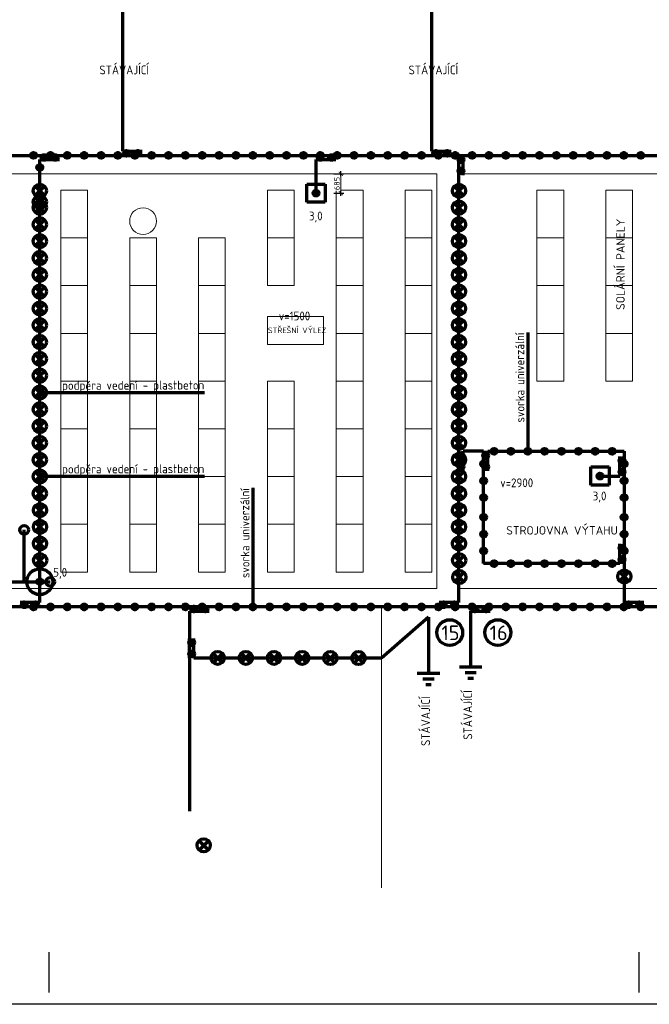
# Model space of a CAD drawing. Header units: metres. Extents: x 1211276 to 1295276, y 136379 to 195859.
# Tile 4 of 7: x 1252246 to 1274644, y 136379 to 171446. Entities that reach past the tile are written whole.
import ezdxf

# ---------------------------------------------------------------- set-up
doc = ezdxf.new("R2010")
doc.units = ezdxf.units.M
doc.header["$LTSCALE"] = 100
doc.header["$PDMODE"] = 3
doc.header["$PDSIZE"] = 150
doc.layers.get('Defpoints').update_dxf_attribs({"lineweight": 9})
for name, color, linetype, lineweight in [('010-popis vykres', 3, 'Continuous', 9), ('010-tenka', 10, 'Continuous', 15), ('Z-SDRUŽENÁ', 6, 'Continuous', 70)]:
    doc.layers.add(name, color=color, linetype=linetype, lineweight=lineweight)
doc.layers.add('Z-VYPÍNAČE', color=2, linetype='Continuous')
doc.styles.add('ISOCPEUR', font='isocpeur.ttf')
doc.styles.add('ISOCPEUR_10', font='isocpeur.ttf', dxfattribs={"width": 0.9})
doc.styles.get("Standard").update_dxf_attribs({"font": 'isocpeur.ttf'})
doc.dimstyles.new('TSUNAMI_100', dxfattribs={"dimscale": 100, "dimtxt": 2, "dimasz": 1.5, "dimexe": 1, "dimexo": 2, "dimgap": 0.4, "dimtad": 1, "dimdec": 0, "dimrnd": 5, "dimzin": 0, "dimtxsty": 'ISOCPEUR', "dimblk1": 'ARCHTICK', "dimblk2": 'ARCHTICK', "dimsah": 1, "dimcen": 0.09, "dimdle": 1, "dimclrd": 256, "dimclre": 256, "dimclrt": 256, "dimadec": 0, "dimazin": 0, "dimtfac": 1, "dimtdec": 0, "dimtix": 1, "dimtmove": 1, "dimatfit": 3, "dimfxlon": 1, "dimtfill": 1, "dimtolj": 1, "dimtzin": 0, "dimarcsym": 0})

# ---------------------------------------------------------------- blocks, each defined once
blk = doc.blocks.new('gh')
at = {"layer": 'Z-SDRUŽENÁ'}
h = blk.add_hatch(color=256, dxfattribs=at)
h.dxf.hatch_style = 1
edge = h.paths.add_edge_path()
edge.add_arc((5187, 26685), 100, 0, 360)
h = blk.add_hatch(color=256, dxfattribs=at)
h.dxf.hatch_style = 1
edge = h.paths.add_edge_path()
edge.add_arc((5187, 26285), 100, 0, 360)
for p, q in [((5112, 26135), (5112, 26835)), ((5262, 26135), (5262, 26835))]:
    blk.add_line(p, q, dxfattribs=at)
for centre in [(5187, 26685), (5187, 26285)]:
    blk.add_circle(centre, 100, dxfattribs=at)
blk = doc.blocks.new('ZEM')
at = {"layer": 'Z-SDRUŽENÁ'}
for p, q in [((15313, -1864856), (15313, -1864456)), ((15513, -1865056), (15513, -1864256)), ((15113, -1864756), (15113, -1864556)), ((17513, -1864656), (15513, -1864656))]:
    blk.add_line(p, q, dxfattribs=at)
blk = doc.blocks.new('_ARCHTICK')
at = {"color": 0, "linetype": 'ByBlock', "const_width": 0.15}
blk.add_lwpolyline([(-0.5, -0.5), (0.5, 0.5)], dxfattribs=at)
blk = doc.blocks.new('*D22')
at = {"lineweight": -2, "transparency": 16777216}
for p, q in [((1263422, 165954), (1263772, 165954)), ((1263672, 165168), (1263672, 166054)), ((1263422, 165268), (1263772, 165268))]:
    blk.add_line(p, q, dxfattribs=at)
at = {"layer": 'Defpoints', "color": 0, "transparency": 16777216}
for p in [(1262788, 165954), (1262788, 165268)]:
    blk.add_point(p, dxfattribs=at)
at = {"lineweight": -2, "transparency": 16777216, "xscale": 150, "yscale": 150, "zscale": 150}
for p, rotation in [((1263672, 165954), 90), ((1263672, 165268), 270)]:
    blk.add_blockref('_ARCHTICK', p, dxfattribs=dict(at, rotation=rotation))
at = {"transparency": 16777216, "insert": (1263532, 165611), "char_height": 200, "attachment_point": 5, "rotation": 90, "style": 'ISOCPEUR', "bg_fill": 3, "box_fill_scale": 1.1, "bg_fill_color": 256, "bg_fill_true_color": 13158600, "bg_fill_transparency": 0}
blk.add_mtext('\\A1;685', dxfattribs=at)
at = {"layer": 'Defpoints', "color": 0, "transparency": 16777216}
blk.add_point((1263672, 165954), dxfattribs=at)

msp = doc.modelspace()

# ---------------------------------------------------------------- hatches: boundary and pattern name
at = {"layer": 'Z-SDRUŽENÁ'}
h = msp.add_hatch(color=256, dxfattribs=at)
h.dxf.hatch_style = 1
edge = h.paths.add_edge_path()
edge.add_arc((1252738.9, 166614), 100, 0, 360)
h = msp.add_hatch(color=256, dxfattribs=at)
h.dxf.hatch_style = 1
edge = h.paths.add_edge_path()
edge.add_arc((1253338.9, 166614), 100, 0, 360)
h = msp.add_hatch(color=256, dxfattribs=at)
h.dxf.hatch_style = 1
edge = h.paths.add_edge_path()
edge.add_arc((1253938.9, 166614), 100, 0, 360)
h = msp.add_hatch(color=256, dxfattribs=at)
h.dxf.hatch_style = 1
edge = h.paths.add_edge_path()
edge.add_arc((1254538.9, 166614), 100, 0, 360)
h = msp.add_hatch(color=256, dxfattribs=at)
h.dxf.hatch_style = 1
edge = h.paths.add_edge_path()
edge.add_arc((1255138.9, 166614), 100, 0, 360)
h = msp.add_hatch(color=256, dxfattribs=at)
h.dxf.hatch_style = 1
edge = h.paths.add_edge_path()
edge.add_arc((1255738.9, 166614), 100, 0, 360)
h = msp.add_hatch(color=256, dxfattribs=at)
h.dxf.hatch_style = 1
edge = h.paths.add_edge_path()
edge.add_arc((1256338.9, 166614), 100, 0, 360)
h = msp.add_hatch(color=256, dxfattribs=at)
h.dxf.hatch_style = 1
edge = h.paths.add_edge_path()
edge.add_arc((1256938.9, 166614), 100, 0, 360)
h = msp.add_hatch(color=256, dxfattribs=at)
h.dxf.hatch_style = 1
edge = h.paths.add_edge_path()
edge.add_arc((1257538.9, 166614), 100, 0, 360)
h = msp.add_hatch(color=256, dxfattribs=at)
h.dxf.hatch_style = 1
edge = h.paths.add_edge_path()
edge.add_arc((1258138.9, 166614), 100, 0, 360)
h = msp.add_hatch(color=256, dxfattribs=at)
h.dxf.hatch_style = 1
edge = h.paths.add_edge_path()
edge.add_arc((1258738.9, 166614), 100, 0, 360)
h = msp.add_hatch(color=256, dxfattribs=at)
h.dxf.hatch_style = 1
edge = h.paths.add_edge_path()
edge.add_arc((1259338.9, 166614), 100, 0, 360)
h = msp.add_hatch(color=256, dxfattribs=at)
h.dxf.hatch_style = 1
edge = h.paths.add_edge_path()
edge.add_arc((1259938.9, 166614), 100, 0, 360)
h = msp.add_hatch(color=256, dxfattribs=at)
h.dxf.hatch_style = 1
edge = h.paths.add_edge_path()
edge.add_arc((1260538.9, 166614), 100, 0, 360)
h = msp.add_hatch(color=256, dxfattribs=at)
h.dxf.hatch_style = 1
edge = h.paths.add_edge_path()
edge.add_arc((1261138.9, 166614), 100, 0, 360)
h = msp.add_hatch(color=256, dxfattribs=at)
h.dxf.hatch_style = 1
edge = h.paths.add_edge_path()
edge.add_arc((1261738.9, 166614), 100, 0, 360)
h = msp.add_hatch(color=256, dxfattribs=at)
h.dxf.hatch_style = 1
edge = h.paths.add_edge_path()
edge.add_arc((1262338.9, 166614), 100, 0, 360)
h = msp.add_hatch(color=256, dxfattribs=at)
h.dxf.hatch_style = 1
edge = h.paths.add_edge_path()
edge.add_arc((1262938.9, 166614), 100, 0, 360)
h = msp.add_hatch(color=256, dxfattribs=at)
h.dxf.hatch_style = 1
edge = h.paths.add_edge_path()
edge.add_arc((1263538.9, 166614), 100, 0, 360)
h = msp.add_hatch(color=256, dxfattribs=at)
h.dxf.hatch_style = 1
edge = h.paths.add_edge_path()
edge.add_arc((1264138.9, 166614), 100, 0, 360)
h = msp.add_hatch(color=256, dxfattribs=at)
h.dxf.hatch_style = 1
edge = h.paths.add_edge_path()
edge.add_arc((1264738.9, 166614), 100, 0, 360)
h = msp.add_hatch(color=256, dxfattribs=at)
h.dxf.hatch_style = 1
edge = h.paths.add_edge_path()
edge.add_arc((1265338.9, 166614), 100, 0, 360)
h = msp.add_hatch(color=256, dxfattribs=at)
h.dxf.hatch_style = 1
edge = h.paths.add_edge_path()
edge.add_arc((1265938.9, 166614), 100, 0, 360)
h = msp.add_hatch(color=256, dxfattribs=at)
h.dxf.hatch_style = 1
edge = h.paths.add_edge_path()
edge.add_arc((1266538.9, 166614), 100, 0, 360)
h = msp.add_hatch(color=256, dxfattribs=at)
h.dxf.hatch_style = 1
edge = h.paths.add_edge_path()
edge.add_arc((1267138.9, 166614), 100, 0, 360)
h = msp.add_hatch(color=256, dxfattribs=at)
h.dxf.hatch_style = 1
edge = h.paths.add_edge_path()
edge.add_arc((1267738.9, 166614), 100, 0, 360)
h = msp.add_hatch(color=256, dxfattribs=at)
h.dxf.hatch_style = 1
edge = h.paths.add_edge_path()
edge.add_arc((1268338.9, 166614), 100, 0, 360)
h = msp.add_hatch(color=256, dxfattribs=at)
h.dxf.hatch_style = 1
edge = h.paths.add_edge_path()
edge.add_arc((1268938.9, 166614), 100, 0, 360)
h = msp.add_hatch(color=256, dxfattribs=at)
h.dxf.hatch_style = 1
edge = h.paths.add_edge_path()
edge.add_arc((1269538.9, 166614), 100, 0, 360)
h = msp.add_hatch(color=256, dxfattribs=at)
h.dxf.hatch_style = 1
edge = h.paths.add_edge_path()
edge.add_arc((1270138.9, 166614), 100, 0, 360)
h = msp.add_hatch(color=256, dxfattribs=at)
h.dxf.hatch_style = 1
edge = h.paths.add_edge_path()
edge.add_arc((1270738.9, 166614), 100, 0, 360)
h = msp.add_hatch(color=256, dxfattribs=at)
h.dxf.hatch_style = 1
edge = h.paths.add_edge_path()
edge.add_arc((1271338.9, 166614), 100, 0, 360)
h = msp.add_hatch(color=256, dxfattribs=at)
h.dxf.hatch_style = 1
edge = h.paths.add_edge_path()
edge.add_arc((1271938.9, 166614), 100, 0, 360)
h = msp.add_hatch(color=256, dxfattribs=at)
h.dxf.hatch_style = 1
edge = h.paths.add_edge_path()
edge.add_arc((1272538.9, 166614), 100, 0, 360)
h = msp.add_hatch(color=256, dxfattribs=at)
h.dxf.hatch_style = 1
edge = h.paths.add_edge_path()
edge.add_arc((1273138.9, 166614), 100, 0, 360)
h = msp.add_hatch(color=256, dxfattribs=at)
h.dxf.hatch_style = 1
edge = h.paths.add_edge_path()
edge.add_arc((1273738.9, 166614), 100, 0, 360)
h = msp.add_hatch(color=256, dxfattribs=at)
h.dxf.hatch_style = 1
edge = h.paths.add_edge_path()
edge.add_arc((1274338.9, 166614), 100, 0, 360)
h = msp.add_hatch(color=256, dxfattribs=at)
h.dxf.hatch_style = 1
edge = h.paths.add_edge_path()
edge.add_arc((1252958.9, 166185.5), 100, 0, 360)
h = msp.add_hatch(color=256, dxfattribs=at)
h.dxf.hatch_style = 1
edge = h.paths.add_edge_path()
edge.add_arc((1262787.9, 165268), 100, 0, 360)
h = msp.add_hatch(color=256, dxfattribs=at)
h.dxf.hatch_style = 1
edge = h.paths.add_edge_path()
edge.add_arc((1269120.2, 156074), 100, 0, 360)
h = msp.add_hatch(color=256, dxfattribs=at)
h.dxf.hatch_style = 1
edge = h.paths.add_edge_path()
edge.add_arc((1269720.2, 156074), 100, 0, 360)
h = msp.add_hatch(color=256, dxfattribs=at)
h.dxf.hatch_style = 1
edge = h.paths.add_edge_path()
edge.add_arc((1270320.2, 156074), 100, 0, 360)
h = msp.add_hatch(color=256, dxfattribs=at)
h.dxf.hatch_style = 1
edge = h.paths.add_edge_path()
edge.add_arc((1270920.2, 156074), 100, 0, 360)
h = msp.add_hatch(color=256, dxfattribs=at)
h.dxf.hatch_style = 1
edge = h.paths.add_edge_path()
edge.add_arc((1271520.2, 156074), 100, 0, 360)
h = msp.add_hatch(color=256, dxfattribs=at)
h.dxf.hatch_style = 1
edge = h.paths.add_edge_path()
edge.add_arc((1272120.2, 156074), 100, 0, 360)
h = msp.add_hatch(color=256, dxfattribs=at)
h.dxf.hatch_style = 1
edge = h.paths.add_edge_path()
edge.add_arc((1272720.2, 156074), 100, 0, 360)
h = msp.add_hatch(color=256, dxfattribs=at)
h.dxf.hatch_style = 1
edge = h.paths.add_edge_path()
edge.add_arc((1273320.2, 156074), 100, 0, 360)
h = msp.add_hatch(color=256, dxfattribs=at)
h.dxf.hatch_style = 1
edge = h.paths.add_edge_path()
edge.add_arc((1268748.9, 155625.4), 100, 0, 360)
h = msp.add_hatch(color=256, dxfattribs=at)
h.dxf.hatch_style = 1
edge = h.paths.add_edge_path()
edge.add_arc((1273748.9, 155625.4), 100, 0, 360)
h = msp.add_hatch(color=256, dxfattribs=at)
h.dxf.hatch_style = 1
edge = h.paths.add_edge_path()
edge.add_arc((1268748.9, 155025.4), 100, 0, 360)
h = msp.add_hatch(color=256, dxfattribs=at)
h.dxf.hatch_style = 1
edge = h.paths.add_edge_path()
edge.add_arc((1272888.6, 155191.5), 100, 0, 360)
h = msp.add_hatch(color=256, dxfattribs=at)
h.dxf.hatch_style = 1
edge = h.paths.add_edge_path()
edge.add_arc((1273748.9, 155025.4), 100, 0, 360)
h = msp.add_hatch(color=256, dxfattribs=at)
h.dxf.hatch_style = 1
edge = h.paths.add_edge_path()
edge.add_arc((1268748.9, 154425.4), 100, 0, 360)
h = msp.add_hatch(color=256, dxfattribs=at)
h.dxf.hatch_style = 1
edge = h.paths.add_edge_path()
edge.add_arc((1273748.9, 154425.4), 100, 0, 360)
h = msp.add_hatch(color=256, dxfattribs=at)
h.dxf.hatch_style = 1
edge = h.paths.add_edge_path()
edge.add_arc((1268748.9, 153725.4), 100, 0, 360)
h = msp.add_hatch(color=256, dxfattribs=at)
h.dxf.hatch_style = 1
edge = h.paths.add_edge_path()
edge.add_arc((1273748.9, 153725.4), 100, 0, 360)
h = msp.add_hatch(color=256, dxfattribs=at)
h.dxf.hatch_style = 1
edge = h.paths.add_edge_path()
edge.add_arc((1268748.9, 153125.4), 100, 0, 360)
h = msp.add_hatch(color=256, dxfattribs=at)
h.dxf.hatch_style = 1
edge = h.paths.add_edge_path()
edge.add_arc((1273748.9, 153125.4), 100, 0, 360)
h = msp.add_hatch(color=256, dxfattribs=at)
h.dxf.hatch_style = 1
edge = h.paths.add_edge_path()
edge.add_arc((1268748.9, 152525.4), 100, 0, 360)
h = msp.add_hatch(color=256, dxfattribs=at)
h.dxf.hatch_style = 1
edge = h.paths.add_edge_path()
edge.add_arc((1273748.9, 152525.4), 100, 0, 360)
h = msp.add_hatch(color=256, dxfattribs=at)
h.dxf.hatch_style = 1
edge = h.paths.add_edge_path()
edge.add_arc((1269120.2, 152074), 100, 0, 360)
h = msp.add_hatch(color=256, dxfattribs=at)
h.dxf.hatch_style = 1
edge = h.paths.add_edge_path()
edge.add_arc((1269720.2, 152074), 100, 0, 360)
h = msp.add_hatch(color=256, dxfattribs=at)
h.dxf.hatch_style = 1
edge = h.paths.add_edge_path()
edge.add_arc((1270320.2, 152074), 100, 0, 360)
h = msp.add_hatch(color=256, dxfattribs=at)
h.dxf.hatch_style = 1
edge = h.paths.add_edge_path()
edge.add_arc((1270920.2, 152074), 100, 0, 360)
h = msp.add_hatch(color=256, dxfattribs=at)
h.dxf.hatch_style = 1
edge = h.paths.add_edge_path()
edge.add_arc((1271520.2, 152074), 100, 0, 360)
h = msp.add_hatch(color=256, dxfattribs=at)
h.dxf.hatch_style = 1
edge = h.paths.add_edge_path()
edge.add_arc((1272120.2, 152074), 100, 0, 360)
h = msp.add_hatch(color=256, dxfattribs=at)
h.dxf.hatch_style = 1
edge = h.paths.add_edge_path()
edge.add_arc((1272720.2, 152074), 100, 0, 360)
h = msp.add_hatch(color=256, dxfattribs=at)
h.dxf.hatch_style = 1
edge = h.paths.add_edge_path()
edge.add_arc((1273320.2, 152074), 100, 0, 360)
h = msp.add_hatch(color=256, dxfattribs=at)
h.dxf.hatch_style = 1
edge = h.paths.add_edge_path()
edge.add_arc((1252958.9, 151431.6), 100, 0, 360)
h = msp.add_hatch(color=256, dxfattribs=at)
h.dxf.hatch_style = 1
edge = h.paths.add_edge_path()
edge.add_arc((1252738.9, 150534), 100, 0, 360)
h = msp.add_hatch(color=256, dxfattribs=at)
h.dxf.hatch_style = 1
edge = h.paths.add_edge_path()
edge.add_arc((1253338.9, 150534), 100, 0, 360)
h = msp.add_hatch(color=256, dxfattribs=at)
h.dxf.hatch_style = 1
edge = h.paths.add_edge_path()
edge.add_arc((1253938.9, 150534), 100, 0, 360)
h = msp.add_hatch(color=256, dxfattribs=at)
h.dxf.hatch_style = 1
edge = h.paths.add_edge_path()
edge.add_arc((1254538.9, 150534), 100, 0, 360)
h = msp.add_hatch(color=256, dxfattribs=at)
h.dxf.hatch_style = 1
edge = h.paths.add_edge_path()
edge.add_arc((1255138.9, 150534), 100, 0, 360)
h = msp.add_hatch(color=256, dxfattribs=at)
h.dxf.hatch_style = 1
edge = h.paths.add_edge_path()
edge.add_arc((1255738.9, 150534), 100, 0, 360)
h = msp.add_hatch(color=256, dxfattribs=at)
h.dxf.hatch_style = 1
edge = h.paths.add_edge_path()
edge.add_arc((1256338.9, 150534), 100, 0, 360)
h = msp.add_hatch(color=256, dxfattribs=at)
h.dxf.hatch_style = 1
edge = h.paths.add_edge_path()
edge.add_arc((1256938.9, 150534), 100, 0, 360)
h = msp.add_hatch(color=256, dxfattribs=at)
h.dxf.hatch_style = 1
edge = h.paths.add_edge_path()
edge.add_arc((1257538.9, 150534), 100, 0, 360)
h = msp.add_hatch(color=256, dxfattribs=at)
h.dxf.hatch_style = 1
edge = h.paths.add_edge_path()
edge.add_arc((1258138.9, 150534), 100, 0, 360)
h = msp.add_hatch(color=256, dxfattribs=at)
h.dxf.hatch_style = 1
edge = h.paths.add_edge_path()
edge.add_arc((1258738.9, 150534), 100, 0, 360)
h = msp.add_hatch(color=256, dxfattribs=at)
h.dxf.hatch_style = 1
edge = h.paths.add_edge_path()
edge.add_arc((1259338.9, 150534), 100, 0, 360)
h = msp.add_hatch(color=256, dxfattribs=at)
h.dxf.hatch_style = 1
edge = h.paths.add_edge_path()
edge.add_arc((1259938.9, 150534), 100, 0, 360)
h = msp.add_hatch(color=256, dxfattribs=at)
h.dxf.hatch_style = 1
edge = h.paths.add_edge_path()
edge.add_arc((1260538.9, 150534), 100, 0, 360)
h = msp.add_hatch(color=256, dxfattribs=at)
h.dxf.hatch_style = 1
edge = h.paths.add_edge_path()
edge.add_arc((1261138.9, 150534), 100, 0, 360)
h = msp.add_hatch(color=256, dxfattribs=at)
h.dxf.hatch_style = 1
edge = h.paths.add_edge_path()
edge.add_arc((1261738.9, 150534), 100, 0, 360)
h = msp.add_hatch(color=256, dxfattribs=at)
h.dxf.hatch_style = 1
edge = h.paths.add_edge_path()
edge.add_arc((1262338.9, 150534), 100, 0, 360)
h = msp.add_hatch(color=256, dxfattribs=at)
h.dxf.hatch_style = 1
edge = h.paths.add_edge_path()
edge.add_arc((1262938.9, 150534), 100, 0, 360)
h = msp.add_hatch(color=256, dxfattribs=at)
h.dxf.hatch_style = 1
edge = h.paths.add_edge_path()
edge.add_arc((1263538.9, 150534), 100, 0, 360)
h = msp.add_hatch(color=256, dxfattribs=at)
h.dxf.hatch_style = 1
edge = h.paths.add_edge_path()
edge.add_arc((1264138.9, 150534), 100, 0, 360)
h = msp.add_hatch(color=256, dxfattribs=at)
h.dxf.hatch_style = 1
edge = h.paths.add_edge_path()
edge.add_arc((1264738.9, 150534), 100, 0, 360)
h = msp.add_hatch(color=256, dxfattribs=at)
h.dxf.hatch_style = 1
edge = h.paths.add_edge_path()
edge.add_arc((1265338.9, 150534), 100, 0, 360)
h = msp.add_hatch(color=256, dxfattribs=at)
h.dxf.hatch_style = 1
edge = h.paths.add_edge_path()
edge.add_arc((1265938.9, 150534), 100, 0, 360)
h = msp.add_hatch(color=256, dxfattribs=at)
h.dxf.hatch_style = 1
edge = h.paths.add_edge_path()
edge.add_arc((1266538.9, 150534), 100, 0, 360)
h = msp.add_hatch(color=256, dxfattribs=at)
h.dxf.hatch_style = 1
edge = h.paths.add_edge_path()
edge.add_arc((1267138.9, 150534), 100, 0, 360)
h = msp.add_hatch(color=256, dxfattribs=at)
h.dxf.hatch_style = 1
edge = h.paths.add_edge_path()
edge.add_arc((1267738.9, 150534), 100, 0, 360)
h = msp.add_hatch(color=256, dxfattribs=at)
h.dxf.hatch_style = 1
edge = h.paths.add_edge_path()
edge.add_arc((1268338.9, 150534), 100, 0, 360)
h = msp.add_hatch(color=256, dxfattribs=at)
h.dxf.hatch_style = 1
edge = h.paths.add_edge_path()
edge.add_arc((1268938.9, 150534), 100, 0, 360)
h = msp.add_hatch(color=256, dxfattribs=at)
h.dxf.hatch_style = 1
edge = h.paths.add_edge_path()
edge.add_arc((1269538.9, 150534), 100, 0, 360)
h = msp.add_hatch(color=256, dxfattribs=at)
h.dxf.hatch_style = 1
edge = h.paths.add_edge_path()
edge.add_arc((1270138.9, 150534), 100, 0, 360)
h = msp.add_hatch(color=256, dxfattribs=at)
h.dxf.hatch_style = 1
edge = h.paths.add_edge_path()
edge.add_arc((1270738.9, 150534), 100, 0, 360)
h = msp.add_hatch(color=256, dxfattribs=at)
h.dxf.hatch_style = 1
edge = h.paths.add_edge_path()
edge.add_arc((1271338.9, 150534), 100, 0, 360)
h = msp.add_hatch(color=256, dxfattribs=at)
h.dxf.hatch_style = 1
edge = h.paths.add_edge_path()
edge.add_arc((1271938.9, 150534), 100, 0, 360)
h = msp.add_hatch(color=256, dxfattribs=at)
h.dxf.hatch_style = 1
edge = h.paths.add_edge_path()
edge.add_arc((1272538.9, 150534), 100, 0, 360)
h = msp.add_hatch(color=256, dxfattribs=at)
h.dxf.hatch_style = 1
edge = h.paths.add_edge_path()
edge.add_arc((1273138.9, 150534), 100, 0, 360)
h = msp.add_hatch(color=256, dxfattribs=at)
h.dxf.hatch_style = 1
edge = h.paths.add_edge_path()
edge.add_arc((1273738.9, 150534), 100, 0, 360)
h = msp.add_hatch(color=256, dxfattribs=at)
h.dxf.hatch_style = 1
edge = h.paths.add_edge_path()
edge.add_arc((1274338.9, 150534), 100, 0, 360)

# ---------------------------------------------------------------- linework, layer by layer
for p, q in [((1253276.4, 138238.2), (1253276.4, 136804.9)), ((1274276.4, 138238.2), (1274276.4, 136804.9)), ((1253276.4, 136379.5), (1211276.4, 136379.5)), ((1295276.4, 136379.5), (1253276.4, 136379.5))]:
    msp.add_line(p, q)
at = {"layer": '010-tenka', "color": 7}
for p, q in [((1224178.9, 166614), (1292288.9, 166614)), ((1267088.9, 165954), (1267088.9, 151194)), ((1267868.9, 165954), (1267868.9, 151194)), ((1292288.9, 150534), (1224178.9, 150534)), ((1265116.6, 150534), (1265116.6, 140527))]:
    msp.add_line(p, q, dxfattribs=at)
for points in [[(1267088.9, 151194), (1224838.9, 151194), (1224838.9, 165954), (1267088.9, 165954)], [(1267868.9, 165954), (1291628.9, 165954), (1291628.9, 151194), (1267868.9, 151194)]]:
    msp.add_lwpolyline(points, dxfattribs=at)
for points in [[(1253708.9, 165374), (1254658.9, 165374), (1254658.9, 163674), (1253708.9, 163674)], [(1261058.9, 165374), (1262008.9, 165374), (1262008.9, 163674), (1261058.9, 163674)], [(1263508.9, 165374), (1264458.9, 165374), (1264458.9, 163674), (1263508.9, 163674)], [(1265958.9, 165374), (1266908.9, 165374), (1266908.9, 163674), (1265958.9, 163674)], [(1270648.9, 165374), (1271598.9, 165374), (1271598.9, 163674), (1270648.9, 163674)], [(1273098.9, 165374), (1274048.9, 165374), (1274048.9, 163674), (1273098.9, 163674)], [(1253708.9, 163674), (1254658.9, 163674), (1254658.9, 161974), (1253708.9, 161974)], [(1256158.9, 163674), (1257108.9, 163674), (1257108.9, 161974), (1256158.9, 161974)], [(1258608.9, 163674), (1259558.9, 163674), (1259558.9, 161974), (1258608.9, 161974)], [(1261058.9, 163674), (1262008.9, 163674), (1262008.9, 161974), (1261058.9, 161974)], [(1263508.9, 163674), (1264458.9, 163674), (1264458.9, 161974), (1263508.9, 161974)], [(1265958.9, 163674), (1266908.9, 163674), (1266908.9, 161974), (1265958.9, 161974)], [(1270648.9, 163674), (1271598.9, 163674), (1271598.9, 161974), (1270648.9, 161974)], [(1273098.9, 163674), (1274048.9, 163674), (1274048.9, 161974), (1273098.9, 161974)], [(1253708.9, 161974), (1254658.9, 161974), (1254658.9, 160274), (1253708.9, 160274)], [(1256158.9, 161974), (1257108.9, 161974), (1257108.9, 160274), (1256158.9, 160274)], [(1258608.9, 161974), (1259558.9, 161974), (1259558.9, 160274), (1258608.9, 160274)], [(1263508.9, 161974), (1264458.9, 161974), (1264458.9, 160274), (1263508.9, 160274)], [(1265958.9, 161974), (1266908.9, 161974), (1266908.9, 160274), (1265958.9, 160274)], [(1270648.9, 161974), (1271598.9, 161974), (1271598.9, 160274), (1270648.9, 160274)], [(1273098.9, 161974), (1274048.9, 161974), (1274048.9, 160274), (1273098.9, 160274)], [(1261058.9, 160874.8), (1263058.9, 160874.8), (1263058.9, 159874.8), (1261058.9, 159874.8)], [(1253708.9, 160274), (1254658.9, 160274), (1254658.9, 158574), (1253708.9, 158574)], [(1256158.9, 160274), (1257108.9, 160274), (1257108.9, 158574), (1256158.9, 158574)], [(1258608.9, 160274), (1259558.9, 160274), (1259558.9, 158574), (1258608.9, 158574)], [(1263508.9, 160274), (1264458.9, 160274), (1264458.9, 158574), (1263508.9, 158574)], [(1265958.9, 160274), (1266908.9, 160274), (1266908.9, 158574), (1265958.9, 158574)], [(1270648.9, 160274), (1271598.9, 160274), (1271598.9, 158574), (1270648.9, 158574)], [(1273098.9, 160274), (1274048.9, 160274), (1274048.9, 158574), (1273098.9, 158574)], [(1253708.9, 158574), (1254658.9, 158574), (1254658.9, 156874), (1253708.9, 156874)], [(1256158.9, 158574), (1257108.9, 158574), (1257108.9, 156874), (1256158.9, 156874)], [(1258608.9, 158574), (1259558.9, 158574), (1259558.9, 156874), (1258608.9, 156874)], [(1261058.9, 158574), (1262008.9, 158574), (1262008.9, 156874), (1261058.9, 156874)], [(1263508.9, 158574), (1264458.9, 158574), (1264458.9, 156874), (1263508.9, 156874)], [(1265958.9, 158574), (1266908.9, 158574), (1266908.9, 156874), (1265958.9, 156874)], [(1253708.9, 156874), (1254658.9, 156874), (1254658.9, 155174), (1253708.9, 155174)], [(1256158.9, 156874), (1257108.9, 156874), (1257108.9, 155174), (1256158.9, 155174)], [(1258608.9, 156874), (1259558.9, 156874), (1259558.9, 155174), (1258608.9, 155174)], [(1261058.9, 156874), (1262008.9, 156874), (1262008.9, 155174), (1261058.9, 155174)], [(1263508.9, 156874), (1264458.9, 156874), (1264458.9, 155174), (1263508.9, 155174)], [(1265958.9, 156874), (1266908.9, 156874), (1266908.9, 155174), (1265958.9, 155174)], [(1268748.9, 152074), (1268748.9, 156074), (1273748.9, 156074), (1273748.9, 152074)], [(1253708.9, 155174), (1254658.9, 155174), (1254658.9, 153474), (1253708.9, 153474)], [(1256158.9, 155174), (1257108.9, 155174), (1257108.9, 153474), (1256158.9, 153474)], [(1258608.9, 155174), (1259558.9, 155174), (1259558.9, 153474), (1258608.9, 153474)], [(1261058.9, 155174), (1262008.9, 155174), (1262008.9, 153474), (1261058.9, 153474)], [(1263508.9, 155174), (1264458.9, 155174), (1264458.9, 153474), (1263508.9, 153474)], [(1265958.9, 155174), (1266908.9, 155174), (1266908.9, 153474), (1265958.9, 153474)], [(1253708.9, 153474), (1254658.9, 153474), (1254658.9, 151774), (1253708.9, 151774)], [(1256158.9, 153474), (1257108.9, 153474), (1257108.9, 151774), (1256158.9, 151774)], [(1258608.9, 153474), (1259558.9, 153474), (1259558.9, 151774), (1258608.9, 151774)], [(1261058.9, 153474), (1262008.9, 153474), (1262008.9, 151774), (1261058.9, 151774)], [(1263508.9, 153474), (1264458.9, 153474), (1264458.9, 151774), (1263508.9, 151774)], [(1265958.9, 153474), (1266908.9, 153474), (1266908.9, 151774), (1265958.9, 151774)]]:
    msp.add_lwpolyline(points, close=True, dxfattribs=at)
msp.add_circle((1256633.9, 164274), 475, dxfattribs=at)
at = {"layer": 'Z-SDRUŽENÁ'}
for p, q in [((1255898.9, 172394), (1255898.9, 166764)), ((1266898.9, 172394), (1266898.9, 166764)), ((1224178.9, 166614), (1292288.9, 166614)), ((1252958.9, 150684), (1252958.9, 166464)), ((1262787.9, 165266.3), (1262787.9, 166464)), ((1267868.9, 150684), (1267868.9, 165954)), ((1253124.6, 165183.8), (1252793.1, 165515.4)), ((1252793.1, 165183.8), (1253124.6, 165515.4)), ((1262462.9, 164943), (1262462.9, 165593)), ((1268034.6, 165183.8), (1267703.1, 165515.4)), ((1267703.1, 165183.8), (1268034.6, 165515.4)), ((1253124.6, 164783.8), (1252793.1, 165115.4)), ((1252793.1, 164783.8), (1253124.6, 165115.4)), ((1253124.6, 164583.8), (1252793.1, 164915.4)), ((1252793.1, 164583.8), (1253124.6, 164915.4)), ((1263112.9, 164943), (1262462.9, 164943)), ((1268034.6, 164583.8), (1267703.1, 164915.4)), ((1267703.1, 164583.8), (1268034.6, 164915.4)), ((1253124.6, 163987.7), (1252793.1, 164319.2)), ((1252793.1, 163987.7), (1253124.6, 164319.2)), ((1268034.6, 163987.7), (1267703.1, 164319.2)), ((1267703.1, 163987.7), (1268034.6, 164319.2)), ((1253124.6, 163387.7), (1252793.1, 163719.2)), ((1252793.1, 163387.7), (1253124.6, 163719.2)), ((1268034.6, 163387.7), (1267703.1, 163719.2)), ((1267703.1, 163387.7), (1268034.6, 163719.2)), ((1253124.6, 162787.7), (1252793.1, 163119.2)), ((1252793.1, 162787.7), (1253124.6, 163119.2)), ((1268034.6, 162787.7), (1267703.1, 163119.2)), ((1267703.1, 162787.7), (1268034.6, 163119.2)), ((1253124.6, 162191.5), (1252793.1, 162523.1)), ((1252793.1, 162191.5), (1253124.6, 162523.1)), ((1268034.6, 162191.5), (1267703.1, 162523.1)), ((1267703.1, 162191.5), (1268034.6, 162523.1)), ((1253124.6, 161591.5), (1252793.1, 161923.1)), ((1252793.1, 161591.5), (1253124.6, 161923.1)), ((1268034.6, 161591.5), (1267703.1, 161923.1)), ((1267703.1, 161591.5), (1268034.6, 161923.1)), ((1253124.6, 160991.5), (1252793.1, 161323.1)), ((1252793.1, 160991.5), (1253124.6, 161323.1)), ((1268034.6, 160991.5), (1267703.1, 161323.1)), ((1267703.1, 160991.5), (1268034.6, 161323.1)), ((1253124.6, 160395.4), (1252793.1, 160726.9)), ((1252793.1, 160395.4), (1253124.6, 160726.9)), ((1268034.6, 160395.4), (1267703.1, 160726.9)), ((1267703.1, 160395.4), (1268034.6, 160726.9)), ((1253124.6, 159795.4), (1252793.1, 160126.9)), ((1252793.1, 159795.4), (1253124.6, 160126.9)), ((1268034.6, 159795.4), (1267703.1, 160126.9)), ((1267703.1, 159795.4), (1268034.6, 160126.9)), ((1253124.6, 159195.4), (1252793.1, 159526.9)), ((1252793.1, 159195.4), (1253124.6, 159526.9)), ((1268034.6, 159195.4), (1267703.1, 159526.9)), ((1267703.1, 159195.4), (1268034.6, 159526.9)), ((1253124.6, 158599.2), (1252793.1, 158930.8)), ((1252793.1, 158599.2), (1253124.6, 158930.8)), ((1268034.6, 158599.2), (1267703.1, 158930.8)), ((1267703.1, 158599.2), (1268034.6, 158930.8)), ((1253124.6, 157999.2), (1252793.1, 158330.8)), ((1252793.1, 157999.2), (1253124.6, 158330.8)), ((1268034.6, 157999.2), (1267703.1, 158330.8)), ((1267703.1, 157999.2), (1268034.6, 158330.8)), ((1253124.6, 157399.2), (1252793.1, 157730.8)), ((1252793.1, 157399.2), (1253124.6, 157730.8)), ((1268034.6, 157399.2), (1267703.1, 157730.8)), ((1267703.1, 157399.2), (1268034.6, 157730.8)), ((1253124.6, 156803.1), (1252793.1, 157134.6)), ((1252793.1, 156803.1), (1253124.6, 157134.6)), ((1268034.6, 156803.1), (1267703.1, 157134.6)), ((1267703.1, 156803.1), (1268034.6, 157134.6)), ((1253124.6, 156203.1), (1252793.1, 156534.6)), ((1252793.1, 156203.1), (1253124.6, 156534.6)), ((1268034.6, 156203.1), (1267703.1, 156534.6)), ((1267703.1, 156203.1), (1268034.6, 156534.6)), ((1268748.9, 156074), (1268018.9, 156074)), ((1268748.9, 152074), (1268748.9, 156074)), ((1268898.9, 156074), (1273748.9, 156074)), ((1273748.9, 156074), (1273748.9, 152074)), ((1253124.6, 155603.1), (1252793.1, 155934.6)), ((1252793.1, 155603.1), (1253124.6, 155934.6)), ((1268034.6, 155603.1), (1267703.1, 155934.6)), ((1267703.1, 155603.1), (1268034.6, 155934.6)), ((1272563.6, 155516.5), (1273213.6, 155516.5)), ((1272563.6, 154866.5), (1272563.6, 155516.5)), ((1273213.6, 155516.5), (1273213.6, 154866.5)), ((1253124.6, 155006.9), (1252793.1, 155338.5)), ((1252793.1, 155006.9), (1253124.6, 155338.5)), ((1268034.6, 155006.9), (1267703.1, 155338.5)), ((1267703.1, 155006.9), (1268034.6, 155338.5)), ((1272888.6, 155191.5), (1273598.9, 155191.5)), ((1253124.6, 154406.9), (1252793.1, 154738.5)), ((1252793.1, 154406.9), (1253124.6, 154738.5)), ((1268034.6, 154406.9), (1267703.1, 154738.5)), ((1267703.1, 154406.9), (1268034.6, 154738.5)), ((1273213.6, 154866.5), (1272563.6, 154866.5)), ((1253128.5, 153810.8), (1252796.9, 154142.3)), ((1252796.9, 153810.8), (1253128.5, 154142.3)), ((1268038.5, 153810.8), (1267706.9, 154142.3)), ((1267706.9, 153810.8), (1268038.5, 154142.3)), ((1252406.8, 151423.5), (1252406.8, 153273.5)), ((1253128.5, 153214.6), (1252796.9, 153546.1)), ((1252796.9, 153214.6), (1253128.5, 153546.1)), ((1268038.5, 153214.6), (1267706.9, 153546.1)), ((1267706.9, 153214.6), (1268038.5, 153546.1)), ((1253128.5, 152618.4), (1252796.9, 152950)), ((1252796.9, 152618.4), (1253128.5, 152950)), ((1268038.5, 152618.4), (1267706.9, 152950)), ((1267706.9, 152618.4), (1268038.5, 152950)), ((1253132.3, 152022.3), (1252800.8, 152353.8)), ((1252800.8, 152022.3), (1253132.3, 152353.8)), ((1268042.3, 152022.3), (1267710.8, 152353.8)), ((1267710.8, 152022.3), (1268042.3, 152353.8)), ((1273598.9, 152074), (1268748.9, 152074)), ((1273748.9, 152074), (1273748.9, 150684)), ((1268046.2, 151426.1), (1267714.6, 151757.7)), ((1267714.6, 151426.1), (1268046.2, 151757.7)), ((1273918.5, 151446.8), (1273586.9, 151778.3)), ((1273586.9, 151446.8), (1273918.5, 151778.3)), ((1251481.8, 151423.5), (1253331.8, 151423.5)), ((1292288.9, 150534), (1224178.9, 150534)), ((1258288.9, 150384), (1258288.9, 143259.5)), ((1266788.9, 150161.5), (1265116.6, 148711.8)), ((1265116.6, 148711.8), (1258438.9, 148711.8)), ((1259458.5, 148877.5), (1259126.9, 148546)), ((1259458.5, 148546), (1259126.9, 148877.5)), ((1260454.6, 148881.4), (1260123.1, 148549.8)), ((1260454.6, 148549.8), (1260123.1, 148881.4)), ((1261462.3, 148877.5), (1261130.8, 148546)), ((1261462.3, 148546), (1261130.8, 148877.5)), ((1262462.3, 148877.5), (1262130.8, 148546)), ((1262462.3, 148546), (1262130.8, 148877.5)), ((1263462.3, 148877.5), (1263130.8, 148546)), ((1263462.3, 148546), (1263130.8, 148877.5)), ((1264470, 148873.7), (1264138.5, 148542.1)), ((1264470, 148542.1), (1264138.5, 148873.7)), ((1258960.8, 142204.8), (1258629.2, 141873.2)), ((1258960.8, 141873.2), (1258629.2, 142204.8))]:
    msp.add_line(p, q, dxfattribs=at)
at = {"layer": 'Z-SDRUŽENÁ', "color": 7}
for p, q in [((1270320.2, 160309), (1270320.2, 156174)), ((1258819.7, 158151.3), (1252958.9, 158151.3)), ((1258819.7, 155172.7), (1252958.9, 155172.7)), ((1260538.9, 154769), (1260538.9, 150634))]:
    msp.add_line(p, q, dxfattribs=at)
at = {"layer": 'Z-SDRUŽENÁ'}
for centre, radius in [((1252738.9, 166614), 100), ((1253338.9, 166614), 100), ((1253938.9, 166614), 100), ((1254538.9, 166614), 100), ((1255138.9, 166614), 100), ((1255738.9, 166614), 100), ((1256338.9, 166614), 100), ((1256938.9, 166614), 100), ((1257538.9, 166614), 100), ((1258138.9, 166614), 100), ((1258738.9, 166614), 100), ((1259338.9, 166614), 100), ((1259938.9, 166614), 100), ((1260538.9, 166614), 100), ((1261138.9, 166614), 100), ((1261738.9, 166614), 100), ((1262338.9, 166614), 100), ((1262938.9, 166614), 100), ((1263538.9, 166614), 100), ((1264138.9, 166614), 100), ((1264738.9, 166614), 100), ((1265338.9, 166614), 100), ((1265938.9, 166614), 100), ((1266538.9, 166614), 100), ((1267138.9, 166614), 100), ((1267738.9, 166614), 100), ((1268338.9, 166614), 100), ((1268938.9, 166614), 100), ((1269538.9, 166614), 100), ((1270138.9, 166614), 100), ((1270738.9, 166614), 100), ((1271338.9, 166614), 100), ((1271938.9, 166614), 100), ((1272538.9, 166614), 100), ((1273138.9, 166614), 100), ((1273738.9, 166614), 100), ((1274338.9, 166614), 100), ((1252958.9, 166185.5), 100), ((1252962.7, 165353.4), 234.5), ((1267872.7, 165353.4), 234.5), ((1252962.7, 164953.4), 234.5), ((1262787.9, 165268), 100), ((1252962.7, 164753.4), 234.5), ((1267872.7, 164753.4), 234.5), ((1252962.7, 164157.3), 234.5), ((1267872.7, 164157.3), 234.5), ((1252962.7, 163557.3), 234.5), ((1267872.7, 163557.3), 234.5), ((1252962.7, 162957.3), 234.5), ((1267872.7, 162957.3), 234.5), ((1252962.7, 162361.1), 234.5), ((1267872.7, 162361.1), 234.5), ((1252962.7, 161761.1), 234.5), ((1267872.7, 161761.1), 234.5), ((1252962.7, 161161.1), 234.5), ((1267872.7, 161161.1), 234.5), ((1252962.7, 160565), 234.5), ((1267872.7, 160565), 234.5), ((1252962.7, 159965), 234.5), ((1267872.7, 159965), 234.5), ((1252962.7, 159365), 234.5), ((1267872.7, 159365), 234.5), ((1252962.7, 158768.8), 234.5), ((1267872.7, 158768.8), 234.5), ((1252962.7, 158168.8), 234.5), ((1267872.7, 158168.8), 234.5), ((1252962.7, 157568.8), 234.5), ((1267872.7, 157568.8), 234.5), ((1252962.7, 156972.7), 234.5), ((1267872.7, 156972.7), 234.5), ((1252962.7, 156372.7), 234.5), ((1267872.7, 156372.7), 234.5), ((1269120.2, 156074), 100), ((1269720.2, 156074), 100), ((1270320.2, 156074), 100), ((1270920.2, 156074), 100), ((1271520.2, 156074), 100), ((1272120.2, 156074), 100), ((1272720.2, 156074), 100), ((1273320.2, 156074), 100), ((1252962.7, 155772.7), 234.5), ((1267872.7, 155772.7), 234.5), ((1268748.9, 155625.4), 100), ((1273748.9, 155625.4), 100), ((1252962.7, 155176.5), 234.5), ((1267872.7, 155176.5), 234.5), ((1268748.9, 155025.4), 100), ((1272888.6, 155191.5), 100), ((1273748.9, 155025.4), 100), ((1252962.7, 154576.5), 234.5), ((1267872.7, 154576.5), 234.5), ((1268748.9, 154425.4), 100), ((1273748.9, 154425.4), 100), ((1252966.5, 153980.4), 234.5), ((1267876.5, 153980.4), 234.5), ((1252966.5, 153384.2), 234.5), ((1267876.5, 153384.2), 234.5), ((1268748.9, 153725.4), 100), ((1273748.9, 153725.4), 100), ((1252406.8, 153273.5), 154.6), ((1252966.5, 152788.1), 234.5), ((1267876.5, 152788.1), 234.5), ((1268748.9, 153125.4), 100), ((1273748.9, 153125.4), 100), ((1268748.9, 152525.4), 100), ((1273748.9, 152525.4), 100), ((1252970.4, 152191.9), 234.5), ((1267880.4, 152191.9), 234.5), ((1252958.9, 151429.9), 460.3), ((1269120.2, 152074), 100), ((1269720.2, 152074), 100), ((1270320.2, 152074), 100), ((1270920.2, 152074), 100), ((1271520.2, 152074), 100), ((1272120.2, 152074), 100), ((1272720.2, 152074), 100), ((1273320.2, 152074), 100), ((1273756.5, 151616.4), 234.5), ((1252958.9, 151431.6), 100), ((1253331.8, 151423.5), 154.6), ((1267884.2, 151595.8), 234.5), ((1252738.9, 150534), 100), ((1253338.9, 150534), 100), ((1253938.9, 150534), 100), ((1254538.9, 150534), 100), ((1255138.9, 150534), 100), ((1255738.9, 150534), 100), ((1256338.9, 150534), 100), ((1256938.9, 150534), 100), ((1257538.9, 150534), 100), ((1258138.9, 150534), 100), ((1258738.9, 150534), 100), ((1259338.9, 150534), 100), ((1259938.9, 150534), 100), ((1260538.9, 150534), 100), ((1261138.9, 150534), 100), ((1261738.9, 150534), 100), ((1262338.9, 150534), 100), ((1262938.9, 150534), 100), ((1263538.9, 150534), 100), ((1264138.9, 150534), 100), ((1264738.9, 150534), 100), ((1265338.9, 150534), 100), ((1265938.9, 150534), 100), ((1266538.9, 150534), 100), ((1267138.9, 150534), 100), ((1267738.9, 150534), 100), ((1268338.9, 150534), 100), ((1268938.9, 150534), 100), ((1269538.9, 150534), 100), ((1270138.9, 150534), 100), ((1270738.9, 150534), 100), ((1271338.9, 150534), 100), ((1271938.9, 150534), 100), ((1272538.9, 150534), 100), ((1273138.9, 150534), 100), ((1273738.9, 150534), 100), ((1274338.9, 150534), 100), ((1259288.9, 148715.6), 234.5), ((1260288.9, 148715.6), 234.5), ((1261292.7, 148715.6), 234.5), ((1262292.7, 148715.6), 234.5), ((1263296.5, 148711.8), 234.5), ((1264300.4, 148711.8), 234.5), ((1258791.2, 142042.9), 234.5)]:
    msp.add_circle(centre, radius, dxfattribs=at)
at = {"layer": 'Z-SDRUŽENÁ', "color": 7}
for centre in [(1267543.9, 149617.5), (1269257.7, 149617.5)]:
    msp.add_circle(centre, 459.9, dxfattribs=at)

# ---------------------------------------------------------------- block references
at = {"layer": 'Z-SDRUŽENÁ'}
for name, p, rotation in [('gh', (1226823.6, 171725.6), 270), ('gh', (1229763.7, 171875.6), 270), ('gh', (1236652.6, 171725.6), 270), ('gh', (1240763.7, 171875.6), 270), ('gh', (1279094.1, 145422.5), 90), ('gh', (1232153.6, 155645.6), 270), ('gh', (1294004.1, 145422.5), 90), ('gh', (1242153.6, 155645.6), 270), ('gh', (1300584.1, 145422.5), 90), ('ZEM', (-597867.2, 132648.5), 89.99999999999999), ('ZEM', (-596367.2, 132871), 89.99999999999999)]:
    msp.add_blockref(name, p, dxfattribs=dict(at, rotation=rotation))
for p in [(1262757.3, 139778.8), (1262757.3, 129238.8), (1263637.3, 129238.8), (1268487.3, 129056.2), (1268487.3, 125938.8), (1253177.3, 122576.5)]:
    msp.add_blockref('gh', p, dxfattribs=at)

# ---------------------------------------------------------------- texts
at = {"layer": '010-popis vykres', "color": 7}
msp.add_text('SOLÁRNÍ PANELY', height=300, rotation=90, dxfattribs=at).set_placement((1273767.6, 161110.5))
for s, height, p in [('STŘEŠNÍ VÝLEZ', 200, (1261076.6, 160282.7)), ('STROJOVNA VÝTAHU', 300, (1269553.2, 153108.1))]:
    msp.add_text(s, height=height, dxfattribs=at).set_placement(p)
at = {"layer": 'Z-VYPÍNAČE', "style": 'ISOCPEUR'}
for s, p in [('15', (1267250, 149347.9)), ('16', (1268963.9, 149347.9))]:
    msp.add_text(s, height=522.84, rotation=0.15, dxfattribs=at).set_placement(p)
at = {"layer": 'Z-VYPÍNAČE', "attachment_point": 3, "style": 'ISOCPEUR_10'}
for s, insert, char_height, width, rotation in [('STÁVAJÍCÍ', (1256843.7, 169816.2), 313.71, 7381.385, 0.15), ('STÁVAJÍCÍ', (1267843.7, 169816.2), 313.71, 7381.385, 0.15), ('3,0', (1263023.7, 164612.7), 313.71, 7381.385, 0.15), ('v=1500', (1262581.1, 161052.4), 313.71, 7381.385, 0.15), ('svorka univerzální', (1269881, 160301.3), 313.706, 7125.039, 90.15), ('podpěra vedení - plastbeton', (1258812, 158590.6), 313.706, 7125.039, 0.15), ('podpěra vedení - plastbeton', (1258812, 155612), 313.706, 7125.039, 0.15), ('v=2900', (1270513.1, 155109.9), 313.71, 7381.385, 0.15), ('svorka univerzální', (1260099.6, 154761.3), 313.706, 7125.039, 90.15), ('3,0 ', (1273118.8, 154640.9), 313.71, 7381.385, 0.15), ('5,0 ', (1253931.9, 151923.5), 313.71, 7381.385, 0.15), ('STÁVAJÍCÍ', (1266526.8, 147344.6), 313.71, 7381.385, 90.15), ('STÁVAJÍCÍ', (1268026.8, 147567.1), 313.71, 7381.385, 90.15)]:
    msp.add_mtext(s, dxfattribs=dict(at, insert=insert, char_height=char_height, width=width, rotation=rotation))

# ---------------------------------------------------------------- next in the draw order: dimensions: what is measured, and where the dimension line sits
at = {"color": 0}
dim = msp.add_linear_dim(base=(1263672.2, 165954), p1=(1262787.9, 165268), p2=(1262787.9, 165954), angle=90, dimstyle='TSUNAMI_100', dxfattribs=at)
dim.commit()
dim.dimension.update_dxf_attribs({"geometry": '*D22', "text_midpoint": (1263532.2, 165611)})

# ---------------------------------------------------------------- next in the draw order: linework, layer by layer
at = {"layer": 'Z-SDRUŽENÁ'}
for p, q in [((1262462.9, 165593), (1263112.9, 165593)), ((1263112.9, 165593), (1263112.9, 164943))]:
    msp.add_line(p, q, dxfattribs=at)

doc.saveas('drawing.dxf')
